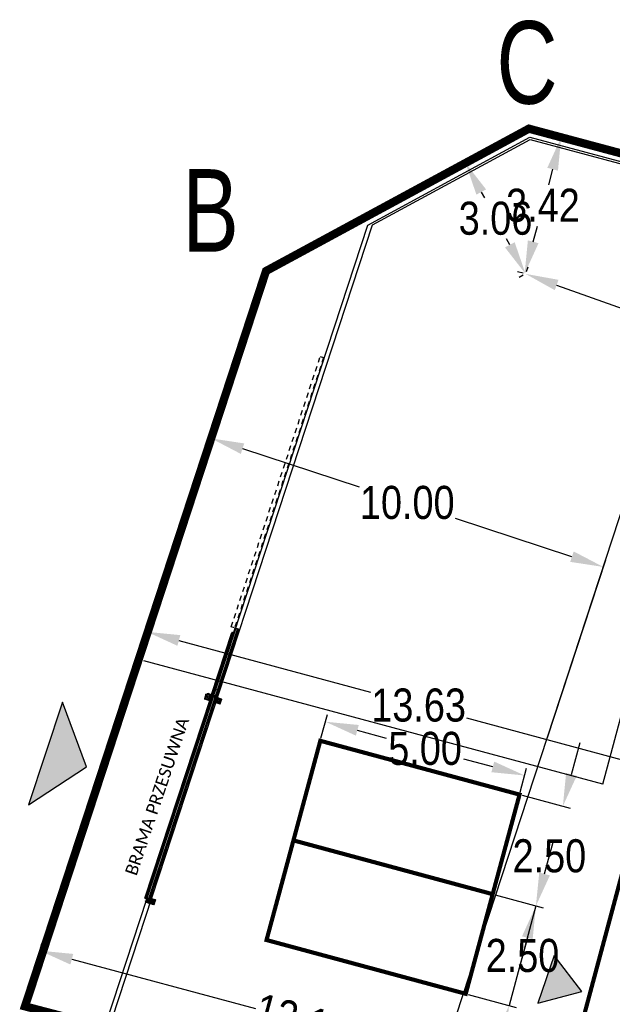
# Model space of a CAD drawing. Extents: x 6414462 to 7495468, y 5756825 to 5824657.
# Tile 10 of 54: x 6497148 to 6497162, y 5810102 to 5810126. Entities that reach past the tile are written whole.
import ezdxf

# ---------------------------------------------------------------- set-up
doc = ezdxf.new("R2010")
doc.units = 0
for name, pattern in [('Lipnica teren 1$0$ACAD_ISO03W100', [30, 12, -18]), ('Lipnica teren 1$0$ACAD_ISO04W100', [30, 24, -3, 0, -3]), ('Lipnica teren 1$0$HIDDEN2', [0.1875, 0.125, -0.0625])]:
    doc.linetypes.add(name, pattern=pattern)
doc.layers.add('Lipnica teren 1$0$AW OGRODZENIA', color=253, linetype='Continuous')
doc.layers.add('Lipnica teren 1$0$GRANICA', color=1, linetype='Lipnica teren 1$0$ACAD_ISO04W100', true_color=0xff0000)
doc.layers.add('Lipnica teren 1$0$miejsca postojowe', color=140, linetype='Continuous', true_color=0x00bfff)
doc.styles.add('Lipnica teren 1$0$Arial Narrow', font='ARIALN.TTF')
doc.styles.add('Lipnica teren 1$0$WYMIARY', font='swisscl.ttf')
doc.dimstyles.new('Lipnica teren 1$0$Standard', dxfattribs={"dimtxt": 0.8, "dimasz": 0.8, "dimexe": 0.18, "dimexo": 0.0625, "dimgap": 0.09, "dimtad": 0, "dimtih": 1, "dimtoh": 1, "dimzin": 0, "dimdsep": 46, "dimtxsty": 'Lipnica teren 1$0$Arial Narrow', "dimcen": 0.8, "dimadec": 0, "dimazin": 0, "dimtfac": 1, "dimtofl": 0, "dimtmove": 0, "dimatfit": 3, "dimfxl": 1, "dimtolj": 1, "dimtzin": 0, "dimarcsym": 0})

# ---------------------------------------------------------------- blocks, each defined once
blk = doc.blocks.new('*D47')
at = {"color": 0, "lineweight": -2, "transparency": 16777216}
for p, q in [((6497150.576, 5810110.902), (6497150.643, 5810111.149)), ((6497151.368, 5810110.767), (6497156.011, 5810109.512)), ((6497162.986, 5810107.627), (6497158.343, 5810108.882)), ((6497164.151, 5810108.873), (6497163.711, 5810107.245))]:
    blk.add_line(p, q, dxfattribs=at)
at = {"color": 0, "transparency": 16777216}
for points in [[(6497151.403, 5810110.896), (6497151.333, 5810110.638), (6497150.596, 5810110.976)], [(6497163.02, 5810107.756), (6497162.951, 5810107.499), (6497163.758, 5810107.419)]]:
    blk.add_solid(points, dxfattribs=at)
at = {"layer": 'Defpoints', "color": 0, "transparency": 16777216}
for p in [(6497150.596, 5810110.976), (6497150.56, 5810110.841), (6497164.167, 5810108.933)]:
    blk.add_point(p, dxfattribs=at)
at = {"color": 0, "transparency": 16777216, "insert": (6497157.177, 5810109.197), "char_height": 0.8, "attachment_point": 5, "style": 'Lipnica teren 1$0$Arial Narrow'}
blk.add_mtext('\\A1;13.63', dxfattribs=at)
blk = doc.blocks.new('*D51')
at = {"color": 0, "lineweight": -2, "transparency": 16777216}
for p, q in [((6497154.811, 5810108.397), (6497154.967, 5810108.972)), ((6497155.692, 5810108.59), (6497156.392, 5810108.401)), ((6497158.975, 5810107.704), (6497158.274, 5810107.893)), ((6497159.639, 5810107.094), (6497159.794, 5810107.669))]:
    blk.add_line(p, q, dxfattribs=at)
at = {"color": 0, "transparency": 16777216}
for points in [[(6497155.727, 5810108.719), (6497155.657, 5810108.461), (6497154.92, 5810108.798)], [(6497159.009, 5810107.832), (6497158.94, 5810107.575), (6497159.747, 5810107.495)]]:
    blk.add_solid(points, dxfattribs=at)
at = {"layer": 'Defpoints', "color": 0, "transparency": 16777216}
for p in [(6497154.92, 5810108.798), (6497154.795, 5810108.336), (6497159.622, 5810107.033)]:
    blk.add_point(p, dxfattribs=at)
at = {"color": 0, "transparency": 16777216, "insert": (6497157.333, 5810108.147), "char_height": 0.8, "attachment_point": 5, "style": 'Lipnica teren 1$0$Arial Narrow'}
blk.add_mtext('\\A1;5.00', dxfattribs=at)
blk = doc.blocks.new('*D52')
at = {"color": 0, "lineweight": -2, "transparency": 16777216}
for p, q in [((6497160.879, 5810107.523), (6497161.088, 5810108.295)), ((6497159.683, 5810107.017), (6497160.845, 5810106.703)), ((6497159.031, 5810104.604), (6497160.193, 5810104.29)), ((6497159.811, 5810103.564), (6497159.602, 5810102.792))]:
    blk.add_line(p, q, dxfattribs=at)
at = {"color": 0, "transparency": 16777216}
for points in [[(6497160.751, 5810107.557), (6497161.008, 5810107.488), (6497160.671, 5810106.75)], [(6497159.682, 5810103.599), (6497159.94, 5810103.53), (6497160.019, 5810104.337)]]:
    blk.add_solid(points, dxfattribs=at)
at = {"layer": 'Defpoints', "color": 0, "transparency": 16777216}
for p in [(6497159.622, 5810107.033), (6497158.971, 5810104.62), (6497160.019, 5810104.337)]:
    blk.add_point(p, dxfattribs=at)
at = {"color": 0, "transparency": 16777216, "insert": (6497160.345, 5810105.544), "char_height": 0.8, "attachment_point": 5, "style": 'Lipnica teren 1$0$Arial Narrow'}
blk.add_mtext('\\A1;2.50', dxfattribs=at)
blk = doc.blocks.new('*D53')
at = {"color": 0, "lineweight": -2, "transparency": 16777216}
for p, q in [((6497160.228, 5810105.109), (6497160.436, 5810105.881)), ((6497159.031, 5810104.604), (6497160.193, 5810104.29)), ((6497160.019, 5810104.337), (6497159.368, 5810101.923)), ((6497158.38, 5810102.19), (6497159.542, 5810101.876)), ((6497159.159, 5810101.151), (6497158.951, 5810100.378))]:
    blk.add_line(p, q, dxfattribs=at)
at = {"color": 0, "transparency": 16777216}
for points in [[(6497160.099, 5810105.144), (6497160.357, 5810105.074), (6497160.019, 5810104.337)], [(6497159.031, 5810101.186), (6497159.288, 5810101.116), (6497159.368, 5810101.923)]]:
    blk.add_solid(points, dxfattribs=at)
at = {"layer": 'Defpoints', "color": 0, "transparency": 16777216}
for p in [(6497158.971, 5810104.62), (6497158.319, 5810102.206), (6497159.368, 5810101.923)]:
    blk.add_point(p, dxfattribs=at)
at = {"color": 0, "transparency": 16777216, "insert": (6497159.694, 5810103.13), "char_height": 0.8, "attachment_point": 5, "style": 'Lipnica teren 1$0$Arial Narrow'}
blk.add_mtext('\\A1;2.50', dxfattribs=at)
blk = doc.blocks.new('*D58')
at = {"color": 0, "lineweight": -2, "transparency": 16777216}
for p, q in [((6497147.656, 5810101.962), (6497148.048, 5810103.424)), ((6497148.774, 5810103.043), (6497153.221, 5810101.85)), ((6497159.919, 5810100.053), (6497155.472, 5810101.246)), ((6497160.378, 5810098.677), (6497160.738, 5810100.02))]:
    blk.add_line(p, q, dxfattribs=at)
at = {"color": 0, "transparency": 16777216}
for points in [[(6497148.809, 5810103.172), (6497148.74, 5810102.915), (6497148.002, 5810103.251)], [(6497159.953, 5810100.182), (6497159.884, 5810099.924), (6497160.692, 5810099.846)]]:
    blk.add_solid(points, dxfattribs=at)
at = {"layer": 'Defpoints', "color": 0, "transparency": 16777216}
for p in [(6497147.64, 5810101.902), (6497160.692, 5810099.846), (6497160.362, 5810098.616)]:
    blk.add_point(p, dxfattribs=at)
at = {"color": 0, "transparency": 16777216, "insert": (6497154.347, 5810101.548), "char_height": 0.8, "attachment_point": 5, "rotation": 344.9811, "style": 'Lipnica teren 1$0$Arial Narrow'}
blk.add_mtext('\\A1;13.14', dxfattribs=at)
blk = doc.blocks.new('Lipnica teren 1$0$Lampka oszczegawcza_gora')
at = {"layer": 'Lipnica teren 1$0$AW OGRODZENIA'}
for p, q in [((-4, 2), (-4, 117)), ((-3, 3), (-3, 117)), ((-1, 121), (-2, 122)), ((117, 123), (2, 123)), ((117, 123), (3, 123)), ((122, 122), (121, 121)), ((123, 2), (123, 117)), ((123, 3), (123, 117)), ((-2, -2), (-1, -1)), ((117, -4), (2, -4)), ((117, -3), (3, -3)), ((44, -4), (45, -4)), ((45, -4), (75, -4)), ((45, -4), (51, -22)), ((69, -22), (51, -22)), ((69, -22), (75, -4)), ((75, -4), (75, -4)), ((121, -1), (122, -2))]:
    blk.add_line(p, q, dxfattribs=at)
at = {"layer": 'Lipnica teren 1$0$AW OGRODZENIA', "color": 30}
for p, q in [((10, 105), (-3, 117)), ((-3, 3), (10, 15)), ((3, 123), (15, 110)), ((15, 10), (3, -3)), ((55, 60), (10, 105)), ((10, 15), (55, 60)), ((15, 110), (60, 65)), ((60, 55), (15, 10)), ((60, 65), (105, 110)), ((105, 10), (60, 55)), ((110, 105), (65, 60)), ((65, 60), (110, 15)), ((105, 110), (117, 123)), ((117, -3), (105, 10)), ((123, 117), (110, 105)), ((110, 15), (123, 3))]:
    blk.add_line(p, q, dxfattribs=at)
at = {"layer": 'Lipnica teren 1$0$AW OGRODZENIA', "color": 1, "linetype": 'Lipnica teren 1$0$ACAD_ISO03W100', "ltscale": 0.2}
for p, q in [((120, 120), (0, 120)), ((0, 120), (0, 0)), ((0, 0), (120, 0)), ((120, 0), (120, 120))]:
    blk.add_line(p, q, dxfattribs=at)
at = {"layer": 'Lipnica teren 1$0$AW OGRODZENIA'}
for radius in [5, 4.3]:
    blk.add_circle((60, -29), radius, dxfattribs=at)
for centre, radius, start, end in [((2, 117), 6, 135, 180), ((2, 2), 6, 180, 225), ((2, 117), 6, 90, 135), ((117, 117), 6, 45, 90), ((117, 117), 6, 0, 45), ((117, 2), 6, 315, 360), ((2, 2), 6, 225, 270), ((60, -29), 9, 123.7682, 180), ((60, -29), 9, 180, 56.2318), ((117, 2), 6, 270, 315)]:
    blk.add_arc(centre, radius, start, end, dxfattribs=at)
at = {"layer": 'Lipnica teren 1$0$AW OGRODZENIA', "color": 30}
for centre, radius, start, end in [((564, 60), 555, 175.3673, 184.6327), ((564, 60), 555, 175.3673, 184.6327), ((15, 105), 5.56, 93.3187, 176.6813), ((15, 105), 5.56, 93.3187, 176.6813), ((15, 15), 5.56, 183.3185, 266.6815), ((15, 15), 5.56, 183.3185, 266.6815), ((60, -444), 555, 85.3673, 94.6327), ((60, -444), 555, 85.3673, 94.6327), ((60, 564), 555, 265.3673, 274.6327), ((60, 564), 555, 265.3673, 274.6327), ((105, 105), 5.55, 3.2922, 86.7078), ((105, 105), 5.55, 3.2922, 86.7078), ((105, 15), 5.56, 273.3185, 356.6815), ((105, 15), 5.56, 273.3185, 356.6815), ((-444, 60), 555, 355.3673, 4.6327), ((-444, 60), 555, 355.3673, 4.6327)]:
    blk.add_arc(centre, radius, start, end, dxfattribs=at)
at = {"layer": 'Lipnica teren 1$0$AW OGRODZENIA'}
for centre, major_axis, start_param, end_param in [((5, 115), (6.89, -5.44), 2.969208, 3.632637), ((5, 5), (6.89, 5.44), 2.650548, 3.313977), ((5, 115), (5.44, -6.89), 2.650548, 3.313977), ((115, 115), (-5.44, -6.89), 2.969208, 3.632637), ((115, 115), (-6.89, -5.44), 2.650548, 3.313977), ((115, 5), (-6.89, 5.44), 2.969208, 3.632637), ((5, 5), (5.44, 6.89), 2.969208, 3.632637), ((115, 5), (-5.44, 6.89), 2.650548, 3.313977)]:
    blk.add_ellipse(centre, major_axis=major_axis, ratio=0.677838, start_param=start_param, end_param=end_param, dxfattribs=at)
at = {"layer": 'Lipnica teren 1$0$AW OGRODZENIA', "color": 30}
for major_axis, start_param, end_param in [((4.24, 4.24), 0.907368, 2.234225), ((-4.24, 4.24), 0.907368, 2.234225), ((-4.24, 4.24), 4.04896, 5.375818), ((-4.24, -4.24), 0.907368, 2.234225)]:
    blk.add_ellipse((60, 60), major_axis=major_axis, ratio=0.781614, start_param=start_param, end_param=end_param, dxfattribs=at)
blk = doc.blocks.new('Lipnica teren 1$0$br1')
for p, q in [((9.026, 0.309), (9.028, 0.309)), ((9.026, 0.309), (9.026, 0.224)), ((9.028, 0.309), (9.049, 0.309)), ((9.028, 0.309), (9.028, 0.224)), ((9.034, 0.297), (9.034, 0.281)), ((9.034, 0.264), (9.034, 0.248)), ((9.043, 0.281), (9.043, 0.297)), ((9.043, 0.248), (9.043, 0.264)), ((9.049, 0.309), (9.054, 0.309)), ((9.049, 0.309), (9.049, 0.224)), ((9.054, 0.309), (9.054, 0.224)), ((3.781, 0.066), (3.781, -0.046)), ((3.781, 0.066), (3.785, 0.066)), ((3.882, 0.151), (3.782, 0.151)), ((3.782, 0.151), (3.782, 0.051)), ((3.782, -0.05), (3.782, 0.07)), ((3.782, 0.07), (3.902, 0.07)), ((3.782, 0.051), (3.882, 0.051)), ((3.882, 0.051), (3.782, 0.051)), ((3.782, 0.051), (3.782, 0.001)), ((3.782, 0.001), (3.882, 0.001)), ((3.782, 0), (3.782, -0.05)), ((3.784, 0.138), (3.783, 0.137)), ((3.783, 0.137), (3.783, 0.131)), ((3.783, 0.131), (3.784, 0.13)), ((3.784, 0.13), (3.784, 0.138)), ((3.796, 0.138), (3.784, 0.138)), ((3.784, 0.138), (3.796, 0.138)), ((3.784, 0.131), (3.796, 0.131)), ((3.784, 0.13), (3.796, 0.13)), ((3.785, -0.046), (3.785, 0.066)), ((3.898, 0.072), (3.787, 0.072)), ((3.787, 0.068), (3.787, 0.072)), ((3.787, 0.068), (3.898, 0.068)), ((3.794, 0.051), (3.794, -0.031)), ((3.797, 0.051), (3.794, 0.051)), ((3.797, 0.142), (3.796, 0.141)), ((3.796, 0.141), (3.796, 0.14)), ((3.796, 0.134), (3.796, 0.14)), ((3.796, 0.129), (3.796, 0.134)), ((3.796, 0.128), (3.796, 0.129)), ((3.796, 0.128), (3.797, 0.127)), ((3.797, 0.085), (3.797, 0.17)), ((3.797, 0.17), (3.802, 0.17)), ((3.797, 0.142), (3.797, 0.142)), ((3.797, 0.138), (3.797, 0.138)), ((3.797, 0.131), (3.797, 0.131)), ((3.797, 0.127), (3.797, 0.127)), ((3.797, 0.11), (3.797, 0.119)), ((3.797, 0.085), (3.797, 0.11)), ((3.797, 0.051), (3.819, 0.03)), ((3.797, -0.031), (3.797, 0.051)), ((3.884, 0.059), (3.801, 0.059)), ((3.801, 0.055), (3.801, 0.059)), ((3.823, 0.033), (3.801, 0.055)), ((3.801, 0.055), (3.884, 0.055)), ((3.802, 0.17), (3.803, 0.17)), ((3.802, 0.17), (3.802, 0.085)), ((3.808, 0.086), (3.808, 0.165)), ((3.811, 0.159), (3.835, 0.159)), ((3.835, 0.109), (3.811, 0.109)), ((3.812, 0.075), (3.872, 0.075)), ((3.872, 0.07), (3.812, 0.07)), ((3.867, 0.081), (3.813, 0.081)), ((3.819, 0.03), (3.819, -0.01)), ((3.819, 0.03), (3.823, 0.03)), ((3.862, 0.033), (3.823, 0.033)), ((3.823, 0.03), (3.823, 0.033)), ((3.823, -0.01), (3.823, 0.03)), ((3.823, 0.03), (3.862, 0.03)), ((3.838, 0.156), (3.838, 0.158)), ((3.838, 0.156), (3.838, 0.112)), ((3.838, 0.111), (3.838, 0.112)), ((3.841, 0.111), (3.841, 0.158)), ((3.842, 0.148), (3.841, 0.148)), ((3.841, 0.137), (3.842, 0.137)), ((3.842, 0.132), (3.841, 0.132)), ((3.841, 0.121), (3.842, 0.121)), ((3.842, 0.161), (3.863, 0.165)), ((3.842, 0.158), (3.864, 0.162)), ((3.842, 0.137), (3.842, 0.148)), ((3.842, 0.137), (3.842, 0.137)), ((3.842, 0.134), (3.842, 0.135)), ((3.842, 0.132), (3.842, 0.132)), ((3.842, 0.121), (3.842, 0.132)), ((3.864, 0.107), (3.842, 0.11)), ((3.863, 0.104), (3.842, 0.108)), ((3.844, 0.157), (3.896, 0.164)), ((3.844, 0.158), (3.864, 0.161)), ((3.844, 0.157), (3.844, 0.158)), ((3.845, 0.156), (3.844, 0.157)), ((3.845, 0.113), (3.844, 0.112)), ((3.844, 0.112), (3.844, 0.111)), ((3.844, 0.112), (3.896, 0.105)), ((3.844, 0.111), (3.864, 0.108)), ((3.896, 0.163), (3.845, 0.156)), ((3.845, 0.14), (3.845, 0.146)), ((3.845, 0.134), (3.845, 0.135)), ((3.845, 0.123), (3.845, 0.129)), ((3.896, 0.106), (3.845, 0.113)), ((3.859, 0.177), (3.859, 0.092)), ((3.862, 0.177), (3.859, 0.177)), ((3.859, 0.092), (3.862, 0.092)), ((3.862, 0.207), (3.862, 0.207)), ((3.862, 0.207), (3.862, 0.156)), ((3.862, 0.207), (3.862, 0.157)), ((3.862, 0.207), (8.952, 0.207)), ((3.862, 0.177), (9.019, 0.177)), ((3.862, 0.157), (9.019, 0.157)), ((3.862, 0.113), (3.862, 0.156)), ((3.862, 0.154), (9.019, 0.154)), ((3.862, 0.114), (9.019, 0.114)), ((3.862, 0.092), (3.862, 0.113)), ((9.019, 0.092), (3.862, 0.092)), ((3.884, 0.055), (3.862, 0.033)), ((3.862, 0.03), (3.862, 0.033)), ((3.862, 0.03), (3.862, -0.01)), ((3.862, 0.03), (3.866, 0.03)), ((3.864, 0.167), (3.863, 0.166)), ((3.863, 0.166), (3.864, 0.161)), ((3.863, 0.103), (3.864, 0.108)), ((3.864, 0.102), (3.863, 0.103)), ((3.895, 0.171), (3.864, 0.167)), ((3.864, 0.167), (3.865, 0.168)), ((3.895, 0.098), (3.864, 0.102)), ((3.864, 0.102), (3.865, 0.101)), ((3.865, 0.168), (3.894, 0.172)), ((3.865, 0.101), (3.894, 0.097)), ((3.866, 0.03), (3.888, 0.051)), ((3.866, -0.01), (3.866, 0.03)), ((3.872, 0.075), (3.872, 0.076)), ((3.872, 0.075), (3.872, 0.07)), ((3.882, 0.051), (3.882, 0.151)), ((3.882, 0.001), (3.882, 0.051)), ((3.884, 0.055), (3.884, 0.059)), ((3.888, 0.051), (3.888, -0.031)), ((3.888, 0.051), (3.891, 0.051)), ((3.891, -0.031), (3.891, 0.051)), ((3.894, 0.172), (3.904, 0.174)), ((3.894, 0.172), (3.895, 0.171)), ((3.894, 0.097), (3.895, 0.098)), ((3.894, 0.097), (3.904, 0.095)), ((3.905, 0.173), (3.895, 0.171)), ((3.896, 0.164), (3.895, 0.171)), ((3.896, 0.105), (3.895, 0.098)), ((3.905, 0.096), (3.895, 0.098)), ((3.896, 0.164), (3.906, 0.166)), ((3.906, 0.165), (3.896, 0.163)), ((3.896, 0.163), (3.896, 0.164)), ((3.906, 0.104), (3.896, 0.106)), ((3.896, 0.106), (3.896, 0.105)), ((3.896, 0.105), (3.906, 0.103)), ((3.898, 0.068), (3.898, 0.072)), ((3.9, 0.066), (3.9, -0.046)), ((3.9, 0.066), (3.904, 0.066)), ((3.902, 0.07), (3.902, -0.05)), ((3.905, 0.173), (3.904, 0.174)), ((3.905, 0.096), (3.904, 0.095)), ((3.904, -0.046), (3.904, 0.066)), ((3.906, 0.166), (3.905, 0.173)), ((3.906, 0.103), (3.905, 0.096)), ((3.906, 0.165), (3.906, 0.166)), ((3.906, 0.104), (3.906, 0.103)), ((8.901, 0.066), (8.901, -0.046)), ((8.901, 0.066), (8.905, 0.066)), ((8.902, 0.207), (8.902, 0.222)), ((8.902, -0.05), (8.902, 0.07)), ((8.902, 0.07), (9.022, 0.07)), ((8.905, -0.046), (8.905, 0.066)), ((9.018, 0.072), (8.907, 0.072)), ((8.907, 0.068), (8.907, 0.072)), ((8.907, 0.068), (9.018, 0.068)), ((8.914, 0.051), (8.914, -0.031)), ((8.917, 0.051), (8.914, 0.051)), ((8.92, 0.074), (8.917, 0.074)), ((8.917, 0.074), (8.917, 0.07)), ((8.917, 0.07), (8.92, 0.07)), ((8.917, 0.051), (8.939, 0.03)), ((8.917, -0.031), (8.917, 0.051)), ((8.92, 0.074), (9.051, 0.074)), ((8.92, 0.07), (8.92, 0.074)), ((8.92, 0.07), (9.051, 0.07)), ((9.004, 0.059), (8.921, 0.059)), ((8.921, 0.055), (8.921, 0.059)), ((8.943, 0.033), (8.921, 0.055)), ((8.921, 0.055), (9.004, 0.055)), ((8.939, 0.215), (8.95, 0.215)), ((8.939, 0.215), (8.939, 0.204)), ((8.939, 0.205), (8.953, 0.205)), ((8.939, 0.204), (8.939, 0.177)), ((8.939, 0.03), (8.939, -0.01)), ((8.939, 0.03), (8.943, 0.03)), ((8.982, 0.033), (8.943, 0.033)), ((8.943, 0.03), (8.943, 0.033)), ((8.943, -0.01), (8.943, 0.03)), ((8.943, 0.03), (8.982, 0.03)), ((8.972, 0.205), (9.019, 0.205)), ((8.973, 0.207), (9.019, 0.207)), ((8.975, 0.215), (9.019, 0.215)), ((9.004, 0.055), (8.982, 0.033)), ((8.982, 0.03), (8.982, 0.033)), ((8.982, 0.03), (8.982, -0.01)), ((8.982, 0.03), (8.986, 0.03)), ((8.986, 0.03), (9.008, 0.051)), ((8.986, -0.01), (8.986, 0.03)), ((9.004, 0.055), (9.004, 0.059)), ((9.008, 0.051), (9.008, -0.031)), ((9.008, 0.051), (9.011, 0.051)), ((9.011, -0.031), (9.011, 0.051)), ((9.018, 0.068), (9.018, 0.072)), ((9.019, 0.224), (9.019, 0.074)), ((9.019, 0.224), (9.052, 0.224)), ((9.02, 0.066), (9.02, -0.046)), ((9.02, 0.066), (9.024, 0.066)), ((9.022, 0.07), (9.022, -0.05)), ((9.024, 0.224), (9.024, 0.074)), ((9.024, 0.074), (9.052, 0.074)), ((9.024, 0.074), (9.052, 0.074)), ((9.024, -0.046), (9.024, 0.066)), ((9.034, 0.231), (9.034, 0.224)), ((9.034, 0.211), (9.034, 0.195)), ((9.034, 0.205), (9.034, 0.205)), ((9.034, 0.178), (9.034, 0.17)), ((9.034, 0.165), (9.034, 0.155)), ((9.034, 0.145), (9.034, 0.129)), ((9.034, 0.114), (9.043, 0.114)), ((9.034, 0.112), (9.034, 0.096)), ((9.035, 0.114), (9.042, 0.114)), ((9.037, 0.117), (9.04, 0.117)), ((9.043, 0.224), (9.043, 0.231)), ((9.043, 0.195), (9.043, 0.211)), ((9.043, 0.17), (9.043, 0.178)), ((9.043, 0.165), (9.043, 0.155)), ((9.043, 0.129), (9.043, 0.145)), ((9.043, 0.096), (9.043, 0.112)), ((9.052, 0.074), (9.051, 0.074)), ((9.051, 0.074), (9.051, 0.07)), ((9.052, 0.074), (9.051, 0.074)), ((9.051, 0.07), (9.057, 0.07)), ((9.051, 0.07), (9.057, 0.07)), ((9.052, 0.224), (9.057, 0.224)), ((9.052, 0.224), (9.052, 0.074)), ((9.052, 0.074), (9.057, 0.074)), ((9.052, 0.074), (9.057, 0.074)), ((9.057, 0.224), (9.057, 0.074)), ((9.057, 0.215), (10.639, 0.215)), ((9.057, 0.207), (9.202, 0.207)), ((9.057, 0.205), (10.534, 0.205)), ((9.057, 0.177), (9.202, 0.177)), ((9.057, 0.157), (9.202, 0.157)), ((9.057, 0.154), (9.202, 0.154)), ((9.057, 0.114), (9.202, 0.114)), ((10.759, 0.092), (9.057, 0.092)), ((9.057, 0.07), (9.057, 0.074)), ((9.057, 0.07), (9.057, 0.074)), ((9.202, 0.184), (9.202, 0.207)), ((9.202, 0.157), (9.202, 0.184)), ((9.202, 0.177), (10.759, 0.177)), ((9.202, 0.154), (10.752, 0.154)), ((9.202, 0.154), (9.202, 0.114)), ((9.202, 0.114), (10.752, 0.114)), ((10.528, 0.177), (10.528, 0.195)), ((10.545, 0.205), (10.639, 0.205)), ((10.55, 0.195), (10.55, 0.177)), ((10.639, 0.205), (10.639, 0.215)), ((10.639, 0.177), (10.639, 0.205)), ((10.759, 0.092), (10.759, 0.177)), ((10.759, 0.177), (10.762, 0.177)), ((10.759, 0.15), (10.759, 0.118)), ((10.759, 0.118), (10.759, 0.15)), ((10.762, 0.092), (10.759, 0.092)), ((10.762, 0.177), (10.762, 0.092)), ((3.781, -0.046), (3.785, -0.046)), ((3.902, -0.05), (3.782, -0.05)), ((3.898, -0.048), (3.787, -0.048)), ((3.787, -0.052), (3.787, -0.048)), ((3.787, -0.052), (3.898, -0.052)), ((3.794, -0.031), (3.797, -0.031)), ((3.819, -0.01), (3.797, -0.031)), ((3.801, -0.035), (3.823, -0.013)), ((3.884, -0.035), (3.801, -0.035)), ((3.801, -0.039), (3.801, -0.035)), ((3.801, -0.039), (3.884, -0.039)), ((3.819, -0.01), (3.823, -0.01)), ((3.862, -0.01), (3.823, -0.01)), ((3.823, -0.013), (3.823, -0.01)), ((3.823, -0.013), (3.862, -0.013)), ((3.862, -0.01), (3.866, -0.01)), ((3.862, -0.013), (3.862, -0.01)), ((3.862, -0.013), (3.884, -0.035)), ((3.888, -0.031), (3.866, -0.01)), ((3.884, -0.039), (3.884, -0.035)), ((3.891, -0.031), (3.888, -0.031)), ((3.898, -0.052), (3.898, -0.048)), ((3.9, -0.046), (3.904, -0.046)), ((8.901, -0.046), (8.905, -0.046)), ((9.022, -0.05), (8.902, -0.05)), ((9.018, -0.048), (8.907, -0.048)), ((8.907, -0.052), (8.907, -0.048)), ((8.907, -0.052), (9.018, -0.052)), ((8.914, -0.031), (8.917, -0.031)), ((8.939, -0.01), (8.917, -0.031)), ((8.921, -0.035), (8.943, -0.013)), ((9.004, -0.035), (8.921, -0.035)), ((8.921, -0.039), (8.921, -0.035)), ((8.921, -0.039), (9.004, -0.039)), ((8.939, -0.01), (8.943, -0.01)), ((8.982, -0.01), (8.943, -0.01)), ((8.943, -0.013), (8.943, -0.01)), ((8.943, -0.013), (8.982, -0.013)), ((8.982, -0.01), (8.986, -0.01)), ((8.982, -0.013), (8.982, -0.01)), ((8.982, -0.013), (9.004, -0.035)), ((9.008, -0.031), (8.986, -0.01)), ((9.004, -0.039), (9.004, -0.035)), ((9.011, -0.031), (9.008, -0.031)), ((9.018, -0.052), (9.018, -0.048)), ((9.02, -0.046), (9.024, -0.046))]:
    blk.add_line(p, q)
blk.add_circle((9.038, 0.162), 0.009)
for centre, radius, start, end in [((9.038, 0.297), 0.0045, 0, 180), ((9.038, 0.281), 0.0045, 180, 0), ((9.038, 0.264), 0.0045, 0, 180), ((9.038, 0.248), 0.0045, 180, 0), ((3.787, 0.066), 0.006, 90, 180), ((3.787, 0.066), 0.002, 90, 180), ((3.8, 0.14), 0.00367, 147.28, 178.3358), ((3.8, 0.14), 0.00375, 182.0046, 212.3796), ((3.8, 0.129), 0.00367, 147.28, 178.3358), ((3.8, 0.129), 0.00375, 182.0046, 212.3796), ((3.812, 0.085), 0.015, 180, 270), ((3.812, 0.085), 0.01, 180, 270), ((3.803, 0.165), 0.005, 0, 90), ((3.811, 0.156), 0.003, 90, 180), ((3.811, 0.112), 0.003, 180, 270), ((3.813, 0.086), 0.005, 180, 270), ((3.835, 0.156), 0.003, 0, 90), ((3.835, 0.112), 0.003, 270, 0), ((3.842, 0.158), 0.004, 98.3, 180), ((3.842, 0.111), 0.004, 180, 261.7), ((3.842, 0.158), 0.001, 98.3, 180), ((3.842, 0.111), 0.001, 180, 261.7), ((3.842, 0.146), 0.00257, 0, 90), ((3.842, 0.14), 0.00257, 270, 0), ((3.828, 0.135), 0.014, 0, 10.7398), ((3.828, 0.134), 0.014, 349.2602, 360), ((3.842, 0.129), 0.00257, 0, 90), ((3.842, 0.123), 0.00257, 270, 0), ((3.831, 0.135), 0.014, 0, 18.7125), ((3.831, 0.134), 0.014, 341.2875, 360), ((3.867, 0.076), 0.005, 0, 90), ((3.898, 0.066), 0.006, 0, 90), ((3.898, 0.066), 0.002, 0, 90), ((8.907, 0.066), 0.006, 90, 180), ((8.907, 0.066), 0.002, 90, 180), ((9.018, 0.066), 0.006, 0, 90), ((9.018, 0.066), 0.002, 0, 90), ((9.038, 0.231), 0.0045, 0, 180), ((9.038, 0.211), 0.0045, 0, 180), ((9.038, 0.215), 0.0045, 202.8854, 337.1146), ((9.038, 0.198), 0.0045, 0, 180), ((9.038, 0.195), 0.0045, 180, 0), ((9.038, 0.178), 0.0045, 0, 180), ((9.038, 0.182), 0.0045, 202.8854, 337.1146), ((9.038, 0.165), 0.0045, 0, 180), ((9.038, 0.145), 0.0045, 0, 180), ((9.038, 0.149), 0.0045, 202.8854, 337.1146), ((9.038, 0.132), 0.0045, 0, 180), ((9.038, 0.129), 0.0045, 180, 0), ((9.038, 0.112), 0.0045, 0, 180), ((9.038, 0.116), 0.0045, 202.8854, 337.1146), ((9.038, 0.096), 0.0045, 180, 0), ((10.539, 0.195), 0.011, 118.1149, 180), ((10.539, 0.195), 0.011, 61.885, 118.1149), ((10.539, 0.195), 0.011, 360, 61.885), ((3.787, -0.046), 0.006, 180, 270), ((3.787, -0.046), 0.002, 180, 270), ((3.898, -0.046), 0.002, 270, 0), ((3.898, -0.046), 0.006, 270, 0), ((8.907, -0.046), 0.006, 180, 270), ((8.907, -0.046), 0.002, 180, 270), ((9.018, -0.046), 0.002, 270, 0), ((9.018, -0.046), 0.006, 270, 0)]:
    blk.add_arc(centre, radius, start, end)
for centre, major_axis, ratio, start_param, end_param in [((3.813, 0.04), (0.0172, -0.0172), 0.492366, 2.684071, 3.599114), ((3.813, 0.04), (0.0151, -0.0151), 0.280139, 2.684071, 3.599114), ((3.823, 0.03), (-0.00424, -0.00424), 0.492366, 4.254867, 5.169911), ((3.862, 0.03), (-0.00424, 0.00424), 0.492366, 4.254867, 5.169911), ((3.872, 0.04), (-0.0172, -0.0172), 0.492366, 2.684071, 3.599114), ((3.872, 0.04), (-0.0151, -0.0151), 0.280139, 2.684071, 3.599114), ((8.933, 0.04), (0.0172, -0.0172), 0.492366, 2.684071, 3.599114), ((8.933, 0.04), (0.0151, -0.0151), 0.280139, 2.684071, 3.599114), ((8.943, 0.03), (-0.00424, -0.00424), 0.492366, 4.254867, 5.169911), ((8.982, 0.03), (-0.00424, 0.00424), 0.492366, 4.254867, 5.169911), ((8.992, 0.04), (-0.0172, -0.0172), 0.492366, 2.684071, 3.599114), ((8.992, 0.04), (-0.0151, -0.0151), 0.280139, 2.684071, 3.599114), ((10.752, 0.15), (-0.00793, 0), 0.504377, 3.141593, 4.712389), ((10.752, 0.118), (0.00793, 0), 0.504377, 4.712389, 6.283185), ((3.813, -0.02), (0.0172, 0.0172), 0.492366, 2.684071, 3.599114), ((3.813, -0.02), (0.0151, 0.0151), 0.280139, 2.684071, 3.599114), ((3.823, -0.01), (0.00424, -0.00424), 0.492366, 4.254867, 5.169911), ((3.862, -0.01), (-0.00424, -0.00424), 0.492366, 1.113275, 2.028318), ((3.872, -0.02), (-0.0172, 0.0172), 0.492366, 2.684071, 3.599114), ((3.872, -0.02), (-0.0151, 0.0151), 0.280139, 2.684071, 3.599114), ((8.933, -0.02), (0.0172, 0.0172), 0.492366, 2.684071, 3.599114), ((8.933, -0.02), (0.0151, 0.0151), 0.280139, 2.684071, 3.599114), ((8.943, -0.01), (0.00424, -0.00424), 0.492366, 4.254867, 5.169911), ((8.982, -0.01), (-0.00424, -0.00424), 0.492366, 1.113275, 2.028318), ((8.992, -0.02), (-0.0172, 0.0172), 0.492366, 2.684071, 3.599114), ((8.992, -0.02), (-0.0151, 0.0151), 0.280139, 2.684071, 3.599114)]:
    blk.add_ellipse(centre, major_axis=major_axis, ratio=ratio, start_param=start_param, end_param=end_param)
for points in [[(3.796, 0.134), (3.796, 0.135), (3.796, 0.136), (3.797, 0.137), (3.797, 0.138), (3.797, 0.138)], [(3.797, 0.131), (3.797, 0.131), (3.797, 0.132), (3.796, 0.133), (3.796, 0.134), (3.796, 0.134)]]:
    blk.add_open_spline(points, degree=3, knots=[0, 0, 0, 0, 0.5, 0.5, 1, 1, 1, 1])
at = {"xscale": 0.001, "yscale": 0.001, "zscale": 0.001}
blk.add_blockref('Lipnica teren 1$0$Lampka oszczegawcza_gora', (8.902, 0.225), dxfattribs=at)
blk = doc.blocks.new('*D62')
at = {"color": 0, "lineweight": -2, "transparency": 16777216}
for p, q in [((6497159.789, 5810119.707), (6497159.828, 5810119.819)), ((6497160.521, 5810119.379), (6497162.136, 5810118.801)), ((6497165.63, 5810117.551), (6497164.015, 5810118.129)), ((6497166.404, 5810117.339), (6497166.444, 5810117.451))]:
    blk.add_line(p, q, dxfattribs=at)
at = {"color": 0, "transparency": 16777216}
for points in [[(6497160.566, 5810119.505), (6497160.476, 5810119.254), (6497159.768, 5810119.649)], [(6497165.675, 5810117.676), (6497165.585, 5810117.425), (6497166.383, 5810117.281)]]:
    blk.add_solid(points, dxfattribs=at)
at = {"layer": 'Defpoints', "color": 0, "transparency": 16777216}
for p in [(6497159.767, 5810119.648), (6497166.383, 5810117.281), (6497166.383, 5810117.28)]:
    blk.add_point(p, dxfattribs=at)
at = {"color": 0, "transparency": 16777216, "insert": (6497163.075, 5810118.465), "char_height": 0.8, "attachment_point": 5, "style": 'Lipnica teren 1$0$Arial Narrow'}
blk.add_mtext('\\A1;7.03', dxfattribs=at)
blk = doc.blocks.new('*D64')
at = {"color": 0, "lineweight": -2, "transparency": 16777216}
for p, q in [((6497150.797, 5810111.533), (6497152.207, 5810115.834)), ((6497152.911, 5810115.414), (6497155.737, 5810114.487)), ((6497160.893, 5810112.797), (6497158.067, 5810113.724)), ((6497160.299, 5810108.418), (6497161.709, 5810112.719))]:
    blk.add_line(p, q, dxfattribs=at)
at = {"color": 0, "transparency": 16777216}
for points in [[(6497152.952, 5810115.541), (6497152.869, 5810115.287), (6497152.15, 5810115.663)], [(6497160.934, 5810112.924), (6497160.851, 5810112.671), (6497161.653, 5810112.548)]]:
    blk.add_solid(points, dxfattribs=at)
at = {"layer": 'Defpoints', "color": 0, "transparency": 16777216}
for p in [(6497152.15, 5810115.663), (6497150.777, 5810111.474), (6497160.28, 5810108.359)]:
    blk.add_point(p, dxfattribs=at)
at = {"color": 0, "transparency": 16777216, "insert": (6497156.902, 5810114.106), "char_height": 0.8, "attachment_point": 5, "style": 'Lipnica teren 1$0$Arial Narrow'}
blk.add_mtext('\\A1;10.00', dxfattribs=at)
blk = doc.blocks.new('*D65')
at = {"color": 0, "lineweight": -2, "transparency": 16777216}
for p, q in [((6497158.258, 5810122.306), (6497158.155, 5810122.25)), ((6497158.694, 5810121.632), (6497158.77, 5810121.491)), ((6497159.387, 5810120.353), (6497159.31, 5810120.494)), ((6497159.713, 5810119.619), (6497159.61, 5810119.563))]:
    blk.add_line(p, q, dxfattribs=at)
at = {"color": 0, "transparency": 16777216}
for points in [[(6497158.811, 5810121.696), (6497158.577, 5810121.569), (6497158.313, 5810122.336)], [(6497159.504, 5810120.416), (6497159.27, 5810120.289), (6497159.768, 5810119.649)]]:
    blk.add_solid(points, dxfattribs=at)
at = {"layer": 'Defpoints', "color": 0, "transparency": 16777216}
for p in [(6497158.313, 5810122.336), (6497159.768, 5810119.649), (6497159.768, 5810119.649)]:
    blk.add_point(p, dxfattribs=at)
at = {"color": 0, "transparency": 16777216, "insert": (6497159.04, 5810120.992), "char_height": 0.8, "attachment_point": 5, "style": 'Lipnica teren 1$0$Arial Narrow'}
blk.add_mtext('\\A1;3.06', dxfattribs=at)
blk = doc.blocks.new('*D66')
at = {"color": 0, "lineweight": -2, "transparency": 16777216}
for p, q in [((6497160.592, 5810122.968), (6497160.457, 5810123.004)), ((6497160.424, 5810122.185), (6497160.322, 5810121.804)), ((6497159.953, 5810120.427), (6497160.055, 5810120.807)), ((6497159.707, 5810119.664), (6497159.572, 5810119.7))]:
    blk.add_line(p, q, dxfattribs=at)
at = {"color": 0, "transparency": 16777216}
for points in [[(6497160.295, 5810122.219), (6497160.553, 5810122.15), (6497160.631, 5810122.958)], [(6497159.824, 5810120.461), (6497160.082, 5810120.392), (6497159.746, 5810119.654)]]:
    blk.add_solid(points, dxfattribs=at)
at = {"layer": 'Defpoints', "color": 0, "transparency": 16777216}
for p in [(6497160.631, 5810122.958), (6497160.652, 5810122.952), (6497159.767, 5810119.648)]:
    blk.add_point(p, dxfattribs=at)
at = {"color": 0, "transparency": 16777216, "insert": (6497160.189, 5810121.306), "char_height": 0.8, "attachment_point": 5, "style": 'Lipnica teren 1$0$Arial Narrow'}
blk.add_mtext('\\A1;3.42', dxfattribs=at)
blk = doc.blocks.new('Lipnica teren 1')
at = {"true_color": 0xa953a0}
h = blk.add_hatch(color=215, dxfattribs=at)
h.dxf.hatch_style = 1
h.paths.add_polyline_path([(6497147.723, 5810106.782), (6497149.129, 5810107.702), (6497148.547, 5810109.27)])
at = {"true_color": 0xf8d731}
h = blk.add_hatch(color=40, dxfattribs=at)
h.dxf.hatch_style = 1
h.paths.add_polyline_path([(6497160.069, 5810101.98), (6497161.131, 5810102.262), (6497160.462, 5810103.134)])
at = {"elevation": 10.22}
for points in [[(6497155.948, 5810120.827), (6497159.873, 5810122.959), (6497206.458, 5810110.482), (6497200.506, 5810088.258), (6497149.618, 5810101.516)], [(6497156.056, 5810120.835), (6497159.879, 5810122.906), (6497206.396, 5810110.447), (6497200.471, 5810088.319), (6497149.751, 5810101.602)]]:
    blk.add_lwpolyline(points, close=True, dxfattribs=at)
for points in [[(6497161.642, 5810107.283), (6497165.502, 5810121.653)], [(6497157.142, 5810098.787), (6497162.982, 5810116.603)], [(6497161.642, 5810107.283), (6497150.516, 5810110.272)]]:
    blk.add_lwpolyline(points, dxfattribs=at)
at = {"linetype": 'Lipnica teren 1$0$HIDDEN2', "elevation": 10.22}
blk.add_lwpolyline([(6497154.874, 5810117.624), (6497152.718, 5810111.069), (6497152.637, 5810111.096), (6497154.794, 5810117.65)], close=True, dxfattribs=at)
at = {"color": 215, "true_color": 0xa953a0, "elevation": 10.22}
blk.add_lwpolyline([(6497147.723, 5810106.782), (6497149.129, 5810107.702), (6497148.547, 5810109.27), (6497147.723, 5810106.782)], dxfattribs=at)
at = {"const_width": 0.1, "elevation": 10.22}
blk.add_lwpolyline([(6497162.176, 5810105.377), (6497168.454, 5810103.693), (6497166.64, 5810096.932), (6497160.362, 5810098.616)], close=True, dxfattribs=at)
at = {"color": 40, "true_color": 0xf8d731, "elevation": 10.22}
blk.add_lwpolyline([(6497160.069, 5810101.98), (6497161.131, 5810102.262), (6497160.462, 5810103.134), (6497160.069, 5810101.98)], dxfattribs=at)
at = {"layer": 'Lipnica teren 1$0$GRANICA', "ltscale": 0.1, "const_width": 0.2, "elevation": 10.22}
blk.add_lwpolyline([(6497153.48, 5810119.718), (6497159.849, 5810123.167), (6497206.696, 5810110.62), (6497200.644, 5810088.021), (6497147.64, 5810101.902)], close=True, dxfattribs=at)
at = {"layer": 'Lipnica teren 1$0$miejsca postojowe', "linetype": 'Lipnica teren 1$0$HIDDEN2', "ltscale": 10, "const_width": 0.1, "elevation": 10.22}
for points in [[(6497159.622, 5810107.033), (6497154.795, 5810108.336), (6497154.144, 5810105.923), (6497158.971, 5810104.62)], [(6497158.971, 5810104.62), (6497154.144, 5810105.923), (6497153.492, 5810103.509), (6497158.319, 5810102.206)]]:
    blk.add_lwpolyline(points, close=True, dxfattribs=at)
at = {"rotation": 71.78787460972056}
blk.add_blockref('Lipnica teren 1$0$br1', (6497149.534, 5810100.789, 10.22), dxfattribs=at)
at = {"insert": (6497151.337, 5810108.934, 10.22), "char_height": 0.3, "attachment_point": 3, "rotation": 71.3056, "style": 'Lipnica teren 1$0$WYMIARY'}
blk.add_mtext_dynamic_manual_height_columns('{\\fCalibri|b0|i0|c0|p34;BRAMA \\fCalibri|b0|i0|c238|p34;PRZESUWNA}', width=4.0614, gutter_width=62.5, heights=[0.527], dxfattribs=at)
at = {"layer": 'Lipnica teren 1$0$GRANICA', "ltscale": 0.1, "char_height": 2, "attachment_point": 1, "style": 'Lipnica teren 1$0$WYMIARY'}
for s, insert in [('C', (6497159.064, 5810125.772, 10.22)), ('B', (6497151.453, 5810122.186, 10.22))]:
    blk.add_mtext_dynamic_manual_height_columns(s, width=3.23335, gutter_width=62.5, heights=[0], dxfattribs=dict(at, insert=insert))
for p1, p2, distance, picture, middle in [((6497159.767, 5810119.648, 10.22), (6497160.652, 5810122.952, 10.22), 0.022, '*D66', (6497160.189, 5810121.306, 10.22)), ((6497158.313, 5810122.336, 10.22), (6497159.768, 5810119.649, 10.22), 0, '*D65', (6497159.04, 5810120.992, 10.22)), ((6497159.767, 5810119.648, 10.22), (6497166.383, 5810117.28, 10.22), 0.001, '*D62', (6497163.075, 5810118.465, 10.22)), ((6497160.28, 5810108.359, 10.22), (6497150.777, 5810111.474, 10.22), -4.409, '*D64', (6497156.902, 5810114.106, 10.22)), ((6497159.622, 5810107.033, 10.22), (6497154.795, 5810108.336, 10.22), -0.478, '*D51', (6497157.333, 5810108.147, 10.22))]:
    dim = blk.add_aligned_dim(p1=p1, p2=p2, distance=distance, dimstyle='Lipnica teren 1$0$Standard')
    dim.commit()
    dim.dimension.update_dxf_attribs({"geometry": picture, "text_midpoint": middle})
dim = blk.add_linear_dim(base=(6497150.596, 5810110.976, 10.22), p1=(6497164.167, 5810108.933, 10.22), p2=(6497150.56, 5810110.841, 10.22), angle=344.8779, dimstyle='Lipnica teren 1$0$Standard', override={"dimtmove": 1})
dim.commit()
dim.dimension.update_dxf_attribs({"geometry": '*D47', "text_midpoint": (6497157.177, 5810109.197, 10.22)})
dim = blk.add_linear_dim(base=(6497160.019, 5810104.337, 10.22), p1=(6497159.622, 5810107.033, 10.22), p2=(6497158.971, 5810104.62, 10.22), angle=254.8947, dimstyle='Lipnica teren 1$0$Standard')
dim.commit()
dim.dimension.update_dxf_attribs({"geometry": '*D52', "text_midpoint": (6497160.345, 5810105.544, 10.22), "dimtype": 129})
dim = blk.add_linear_dim(base=(6497159.368, 5810101.923, 10.22), p1=(6497158.971, 5810104.62, 10.22), p2=(6497158.319, 5810102.206, 10.22), angle=74.8947, dimstyle='Lipnica teren 1$0$Standard', override={"dimtmove": 1})
dim.commit()
dim.dimension.update_dxf_attribs({"geometry": '*D53', "text_midpoint": (6497159.694, 5810103.13, 10.22), "dimtype": 128})
dim = blk.add_linear_dim(base=(6497160.692, 5810099.846, 10.22), p1=(6497147.64, 5810101.902, 10.22), p2=(6497160.362, 5810098.616, 10.22), angle=344.9811, dimstyle='Lipnica teren 1$0$Standard')
dim.commit()
dim.dimension.update_dxf_attribs({"geometry": '*D58', "text_midpoint": (6497154.347, 5810101.548, 10.22)})

msp = doc.modelspace()

# ---------------------------------------------------------------- block references
msp.add_blockref('Lipnica teren 1', (0, 0))

doc.saveas('drawing.dxf')
